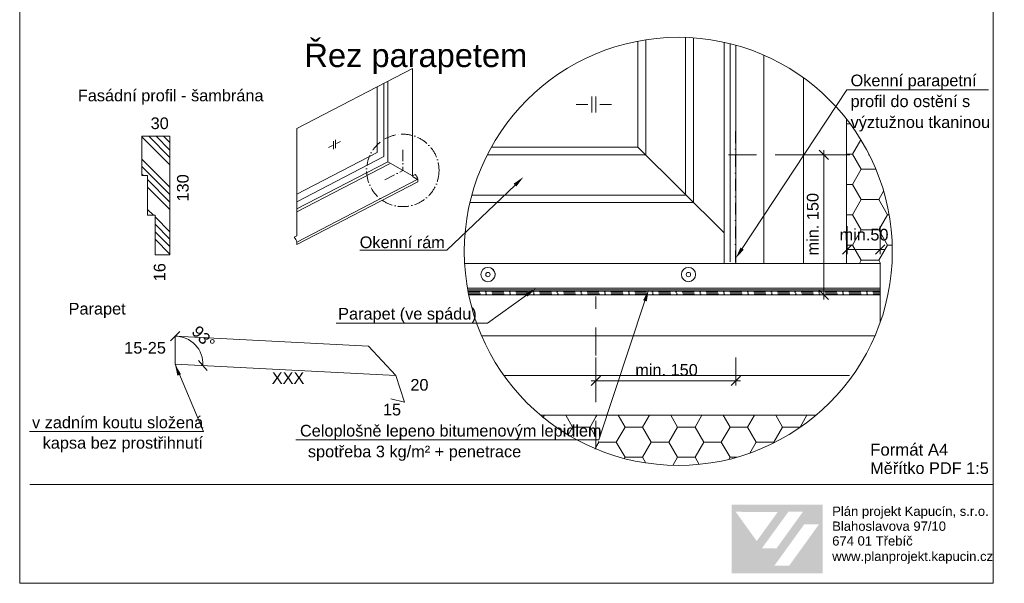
# Model space of a CAD drawing. Header units: millimetres. Extents: x -213344 to 52059, y -47868 to 108976.
# Tile 17 of 27: x -160041 to -158986, y 33778 to 34382. Entities that reach past the tile are written whole.
import ezdxf

# ---------------------------------------------------------------- set-up
doc = ezdxf.new("R2010")
doc.units = ezdxf.units.MM
doc.header["$MEASUREMENT"] = 0
for name, pattern in [('ACAD_ISO10W100', [18, 12, -3, 0, -3]), ('VÝZTUŽNÁ_SÍŤ', [25.4, 12.7, -6.35, 0, -6.35]), ('Čárkovaná S', [50, 30, -20])]:
    doc.linetypes.add(name, pattern=pattern)
doc.styles.add('GENEROVANÝ_STYL_2', font='txt')
doc.linetypes.add('FENCELINE1', pattern='A,0,[2,Detail č.5  ŘEZ OKNEM -PARAPET1.Shx,S=0.31246,R=0,X=0,Y=0],-39.37,0', length=39.37)
doc.linetypes.add('LEPENÍ', pattern='A,0,[1,Detail č.5  ŘEZ OKNEM -PARAPET1.Shx,S=0.060476,R=0,X=0,Y=0],-7.62,0', length=7.62)
pattern_1 = [(0, (-370048.838, -41138.762), (28.125, 16.2379762), [18.75, -37.5]), (120, (-370048.838, -41138.762), (-28.1249999, 16.2379764), [18.75, -37.5]), (60, (-370048.838, -41138.762), (6e-08, 32.4759526), [0, -37.5, 18.75, 0, 0, 0])]

msp = doc.modelspace()

# ---------------------------------------------------------------- hatches: boundary and pattern name
at = {"linetype": 'Continuous', "lineweight": 20, "true_color": 0xff6600}
h = msp.add_hatch(dxfattribs=at)
h.set_pattern_fill('EPS_0001', color=30, style=0, pattern_type=2)
h.set_pattern_definition(pattern_1)
h.paths.add_polyline_path([(-159155.2, 34120.8), (-159106.6, 34120.8, 0.18261), (-159155.2, 34275.4)])
at = {"linetype": 'Continuous', "lineweight": 13}
h = msp.add_hatch(dxfattribs=at)
h.set_pattern_fill('ANSI34_0001', color=254, style=0, pattern_type=2)
h.set_pattern_definition([(135, (-159895.203, 34193.624), (23.865, 23.865), []), (135, (-159895.203, 34201.58), (23.865, 23.865), []), (135, (-159895.203, 34209.534), (23.865, 23.865), []), (135, (-159895.203, 34217.49), (23.865, 23.865), [])])
h.paths.add_polyline_path([(-159880.2, 34257.1), (-159880.2, 34130.1), (-159896.2, 34130.1), (-159896.2, 34172.6), (-159904.2, 34172.6), (-159904.2, 34215.1), (-159910.2, 34215.1), (-159910.2, 34257.1)])
for points in [[(-159511.9, 34206.3), (-159509, 34203.3), (-159501.4, 34213.5)], [(-159265.4, 34135.6), (-159268.9, 34137.9), (-159274, 34126.3)], [(-159499.4, 34088.7), (-159497, 34085.3), (-159488.1, 34094.3)], [(-159373.2, 34081.5), (-159369.3, 34080.2), (-159367.3, 34092.7)], [(-159872.3, 34000.7), (-159868.4, 34002.2), (-159874.8, 34013.1)]]:
    msp.add_hatch(color=154, dxfattribs=at).paths.add_polyline_path(points)
at = {"linetype": 'Continuous', "lineweight": 20, "true_color": 0xff6600}
h = msp.add_hatch(dxfattribs=at)
h.set_pattern_fill('EPS_0001', color=30, style=0, pattern_type=2)
h.set_pattern_definition(pattern_1)
h.paths.add_polyline_path([(-159484.3, 33958.3, 0.077596), (-159423.8, 33921.3), (-159423.8, 33958.3)])
h = msp.add_hatch(dxfattribs=at)
h.set_pattern_fill('EPS_0001', color=30, style=0, pattern_type=2)
h.set_pattern_definition(pattern_1)
h.paths.add_polyline_path([(-159413.1, 33949.4), (-159424.5, 33922.4, 0.186633), (-159259.2, 33917.5, 0.090232), (-159187.9, 33958.3), (-159423.8, 33958.3), (-159423.8, 33954.3, 0.01457)])
at = {"linetype": 'Continuous', "lineweight": 13}
h = msp.add_hatch(color=1, dxfattribs=at)
h.paths.add_polyline_path([(-159278.5, 33788.8), (-159180.7, 33788.8), (-159180.7, 33862.6), (-159278.5, 33862.6)])
h.paths.add_polyline_path([(-159274, 33854.8), (-159228.9, 33854.7), (-159251.5, 33823.5)], flags=0)
h.paths.add_polyline_path([(-159246, 33815.6), (-159217.6, 33854.8), (-159202, 33854.8), (-159230.4, 33815.5)], flags=0)
h.paths.add_polyline_path([(-159216.7, 33797.1), (-159232.6, 33797.1), (-159200.5, 33841.5), (-159184.7, 33841.5)], flags=0)

# ---------------------------------------------------------------- linework, layer by layer
at = {"color": 48, "linetype": 'Continuous', "lineweight": 20, "true_color": 0x5a400a}
for p, q in [((-159327.8, 34363), (-159327.8, 34194.1)), ((-159319.4, 34362.5), (-159319.4, 34186.1)), ((-159378.8, 34359), (-159378.8, 34245.5)), ((-159370.4, 34360.4), (-159370.4, 34237.1)), ((-159286.2, 34357.7), (-159286.2, 34120.8)), ((-159273.8, 34126.6), (-159273.8, 34354.6)), ((-159243.7, 34120.8), (-159243.7, 34343.9)), ((-159744.1, 34265.6), (-159620.4, 34329.8)), ((-159620.4, 34329.8), (-159620.4, 34214.6)), ((-159658.2, 34239.6), (-159658.2, 34310.2)), ((-159651.1, 34235.3), (-159651.1, 34313.9)), ((-159646.8, 34316.2), (-159646.8, 34229.7)), ((-159201.2, 34120.8), (-159201.2, 34319.6)), ((-159428.1, 34282.6), (-159428.1, 34299.7)), ((-159423.8, 34282.6), (-159423.8, 34299.7)), ((-159432.5, 34291.1), (-159445, 34291.1)), ((-159419.5, 34291.1), (-159407, 34291.1)), ((-159155.2, 34120.8), (-159155.2, 34275.4)), ((-159744.1, 34265.6), (-159744.1, 34150.4)), ((-159710.4, 34244.9), (-159706.2, 34247.1)), ((-159705, 34252), (-159705, 34243.2)), ((-159702.7, 34253.2), (-159702.7, 34244.5)), ((-159701.8, 34249.4), (-159697.6, 34251.6)), ((-159744.1, 34195.1), (-159658.2, 34239.6)), ((-159540.2, 34237.1), (-159370.4, 34237.1)), ((-159535.8, 34245.5), (-159378.8, 34245.5)), ((-159378.8, 34245.5), (-159286.2, 34153.6)), ((-159744.1, 34187), (-159651.1, 34235.3)), ((-159744.1, 34179.2), (-159646.8, 34229.7)), ((-159744.1, 34176.2), (-159644.9, 34227.6)), ((-159646.8, 34229.7), (-159620.4, 34214.6)), ((-159620.4, 34214.6), (-159617.5, 34216.2)), ((-159744.3, 34143.7), (-159614.7, 34211)), ((-159744.2, 34141), (-159614.6, 34208.3)), ((-159620.4, 34213.9), (-159615, 34210.8)), ((-159614.7, 34211), (-159614.6, 34208.3)), ((-159327.4, 34194.1), (-159556.8, 34194.1)), ((-159319.4, 34186.1), (-159558.8, 34186.1)), ((-159747.1, 34148.9), (-159744.1, 34150.4)), ((-159744.3, 34143.7), (-159744.2, 34141)), ((-159119.2, 34120.8), (-159564.5, 34120.8)), ((-159280, 34094.3), (-159561.4, 34094.3)), ((-159119.2, 34091.2), (-159560.9, 34091.2)), ((-159311.2, 34092.7), (-159277.5, 34092.7)), ((-159119.2, 34087.2), (-159119.2, 34094.3)), ((-159119.2, 34087.2), (-159560.1, 34087.2)), ((-159546.2, 34043.3), (-159187.9, 34043.3)), ((-159124.8, 34043.3), (-159468, 34043.3)), ((-159305.2, 34043.3), (-159311.2, 34043.3)), ((-159522.4, 34000.8), (-159152, 34000.8)), ((-159152, 34000.8), (-159490.1, 34000.8)), ((-159297.2, 34000.8), (-159305.2, 34000.8)), ((-159483.2, 33958.3), (-159187.9, 33958.3)), ((-159187.9, 33958.3), (-159483.2, 33958.3)), ((-159277.5, 33958.3), (-159297.2, 33958.3))]:
    msp.add_line(p, q, dxfattribs=at)
at = {"color": 8, "linetype": 'FENCELINE1', "lineweight": 20}
msp.add_line((-159280.1, 34122.5), (-159280.1, 34356.3), dxfattribs=at)
at = {"color": 154, "linetype": 'Continuous', "lineweight": 13}
for p, q in [((-159267.1, 34136.8), (-159154.9, 34306.9)), ((-159154.9, 34306.9), (-159152.9, 34306.9)), ((-159152.9, 34306.9), (-159003, 34306.9)), ((-159204.7, 34237.2), (-159174.7, 34237.2)), ((-159174.7, 34232.2), (-159184.7, 34242.2)), ((-159179.7, 34082.2), (-159179.7, 34242.2)), ((-159510.4, 34204.8), (-159583.4, 34135)), ((-159154.7, 34160.7), (-159154.7, 34130.7)), ((-159119.2, 34160.7), (-159119.2, 34130.7)), ((-159159.7, 34130.7), (-159149.7, 34140.7)), ((-159124.2, 34130.7), (-159114.2, 34140.7)), ((-159585.4, 34135), (-159676.6, 34135)), ((-159583.4, 34135), (-159585.4, 34135)), ((-159154.7, 34135.7), (-159114.2, 34135.7)), ((-159184.7, 34092.2), (-159174.7, 34082.2)), ((-159498.2, 34087), (-159540.1, 34056.9)), ((-159371.3, 34080.8), (-159420.6, 33931.9)), ((-159204.7, 34087.2), (-159174.7, 34087.2)), ((-159542.1, 34056.9), (-159702.1, 34056.9)), ((-159540.1, 34056.9), (-159542.1, 34056.9)), ((-159869.8, 34048), (-159879.8, 34038)), ((-159874.8, 34043.1), (-159874.8, 34043.1)), ((-159874.8, 34043.1), (-159667.4, 34032.2)), ((-159874.8, 34043.1), (-159874.8, 34013.1)), ((-159848.5, 34027.1), (-159848.4, 34027.1)), ((-159638.1, 34000.7), (-159667.4, 34032.2)), ((-159849.7, 34016.8), (-159840.3, 34006.3)), ((-159423.8, 34020), (-159423.8, 33990)), ((-159273.8, 34020), (-159273.8, 33990)), ((-159874.8, 34013.1), (-159874.8, 34013.1)), ((-159874.8, 34013.1), (-159874.8, 34013.1)), ((-159874.8, 34013.1), (-159638.1, 34000.7)), ((-159874.8, 34013.1), (-159844.2, 33941)), ((-159638.1, 34000.7), (-159638.1, 34000.7)), ((-159638.1, 34000.7), (-159628.9, 33972.2)), ((-159418.8, 34000), (-159428.8, 33990)), ((-159428.8, 33995), (-159268.8, 33995)), ((-159278.8, 33990), (-159268.8, 34000)), ((-159274.2, 33995), (-159273.8, 33995)), ((-159628.9, 33972.2), (-159643.4, 33975.9)), ((-159846.2, 33941), (-160030.6, 33941)), ((-159844.2, 33941), (-159846.2, 33941)), ((-159422.6, 33931.9), (-159745.5, 33931.9)), ((-159420.6, 33931.9), (-159422.6, 33931.9)), ((-160030.5, 33884.1), (-158998, 33884.1))]:
    msp.add_line(p, q, dxfattribs=at)
at = {"color": 48, "linetype": 'ACAD_ISO10W100', "lineweight": 20, "true_color": 0x5a400a}
for p in [(-159630.7, 34242.4), (-159650.1, 34210.4)]:
    msp.add_line(p, (-159630.7, 34220.5), dxfattribs=at)
at = {"color": 48, "linetype": 'Čárkovaná S', "lineweight": 20, "true_color": 0x5a400a}
for p, q in [((-159281.8, 34237.2), (-159130.9, 34237.2)), ((-159423.8, 33922.4), (-159423.8, 34085.3))]:
    msp.add_line(p, q, dxfattribs=at)
at = {"color": 154, "linetype": 'LEPENÍ', "lineweight": 13}
msp.add_line((-159561.1, 34092.7), (-159119.2, 34092.7), dxfattribs=at)
at = {"color": 7, "linetype": 'VÝZTUŽNÁ_SÍŤ', "lineweight": 13}
for p, q in [((-159560.7, 34090.1), (-159119.2, 34090.1)), ((-159560.3, 34088.3), (-159119.2, 34088.2))]:
    msp.add_line(p, q, dxfattribs=at)
at = {"color": 154, "linetype": 'Continuous', "lineweight": 13}
msp.add_lwpolyline([(-160041.2, 35245.5), (-158998, 35245.5), (-158998, 33778.2), (-160041.2, 33778.2)], close=True, dxfattribs=at)
at = {"color": 30, "linetype": 'Continuous', "lineweight": 20, "true_color": 0xff6600, "flags": 128}
msp.add_lwpolyline([(-159880.2, 34257.1), (-159880.2, 34130.1), (-159896.2, 34130.1), (-159896.2, 34172.6), (-159904.2, 34172.6), (-159904.2, 34215.1), (-159910.2, 34215.1), (-159910.2, 34257.1)], close=True, dxfattribs=at)
at = {"color": 7, "linetype": 'VÝZTUŽNÁ_SÍŤ', "lineweight": 13}
msp.add_lwpolyline([(-159274.4, 34122.2), (-159274.4, 34263.3)], dxfattribs=at)
at = {"color": 48, "linetype": 'Continuous', "lineweight": 20, "true_color": 0x5a400a}
msp.add_lwpolyline([(-159274, 34120.8), (-159274, 34140.8)], dxfattribs=at)
at = {"color": 154, "linetype": 'Continuous', "lineweight": 13}
for points in [[(-159561.4, 34094.3), (-159119.2, 34094.3), (-159119.2, 34120.8)], [(-159119.2, 34094.3), (-159119.2, 34057.7)]]:
    msp.add_lwpolyline(points, dxfattribs=at)
msp.add_circle((-159335.5, 34133.8), 229.3, dxfattribs=at)
at = {"color": 48, "linetype": 'ACAD_ISO10W100', "lineweight": 20, "true_color": 0x5a400a}
msp.add_circle((-159630.7, 34220.5), 38.8, dxfattribs=at)
at = {"color": 48, "linetype": 'Continuous', "lineweight": 20, "true_color": 0x5a400a}
for centre, radius in [((-159539.5, 34109), 7.66), ((-159539.5, 34109), 2.32), ((-159324.6, 34109), 7.66), ((-159324.6, 34109), 2.32)]:
    msp.add_circle(centre, radius, dxfattribs=at)
for centre, radius, start, end in [((-159625.3, 34208.6), 10.9, 12.6957, 43.8602), ((-159754.9, 34141.3), 10.9, 12.6957, 43.8602), ((-159539.4, 34109), 7.66, 322.6564, 51.1933)]:
    msp.add_arc(centre, radius, start, end, dxfattribs=at)
at = {"color": 154, "linetype": 'Continuous', "lineweight": 13}
msp.add_arc((-159874.8, 34013.1), 29.9, 357, 90, dxfattribs=at)

# ---------------------------------------------------------------- texts
at = {"color": 154, "linetype": 'Continuous', "lineweight": 13, "attachment_point": 7, "style": 'GENEROVANÝ_STYL_2'}
for s, insert, char_height in [('\\A1;{\\pql;\\fArial|b0|i0|c238|p38;Řez parapetem}', (-159736.1, 34323.7), 25), ('\\A1;{\\pql;\\fArial|b0|i0|c238|p38;Okenní parapetní}', (-159150.9, 34306.9), 12.5), ('\\A1;{\\pql;\\fArial|b0|i0|c238|p38;Fasádní profil - šambrána }', (-159978.9, 34290.8), 12.5), ('\\A1;{\\pql;\\fArial|b0|i0|c238|p38;profil do ostění s}', (-159150.9, 34284.6), 12.5), ('\\A1;{\\pql;\\fArial|b0|i0|c238|p38;30}', (-159900.9, 34264.6), 12.5), ('\\A1;{\\pql;\\fArial|b0|i0|c238|p38;výztužnou tkaninou}', (-159150.9, 34262.2), 12.5), ('\\A1;{\\pql;\\fArial|b0|i0|c238|p38;Okenní rám}', (-159676.9, 34137.1), 12.5), ('\\A1;{\\pql;\\fArial|b0|i0|c238|p38;min.50}', (-159162.7, 34145.3), 12.5), ('\\A1;{\\pql;\\fArial|b0|i0|c238|p38;Parapet}', (-159988.8, 34062.4), 12.5), ('\\A1;{\\pql;\\fArial|b0|i0|c238|p38;Parapet \\fArial|b0|i0|c238|p38;(ve spádu)}', (-159700, 34057), 12.5), ('\\A1;{\\pql;\\fArial|b0|i0|c238|p38;15-25}', (-159929.2, 34024.1), 12.5), ('\\A1;{\\pql;\\fArial|b0|i0|c238|p38;XXX}', (-159771.1, 33991.9), 12.5), ('\\A1;{\\pql;\\fArial|b0|i0|c238|p38;min. 150}', (-159381.6, 34000.4), 12.5), ('\\A1;{\\pql;\\fArial|b0|i0|c238|p38;20}', (-159622.6, 33984.4), 12.5), ('\\A1;{\\pql;\\fArial|b0|i0|c238|p38;15}', (-159652, 33957.9), 12.5), ('\\A1;{\\pql;\\fArial|b0|i0|c238|p38;v zadním koutu složená}', (-160028, 33944.2), 12.5), ('\\A1;{\\pql;\\fArial|b0|i0|c238|p38;Celoplošně lepeno bitumenovým lepidlem}', (-159740.9, 33931.7), 12.5), ('\\A1;{\\pql;\\fArial|b0|i0|c238|p38;kapsa bez prostřihnutí}', (-160016.6, 33918.7), 12.5), ('\\A1;{\\pql;\\fArial|b0|i0|c238|p38;spotřeba 3 kg/m² + penetrace}', (-159732.4, 33909.4), 12.5)]:
    msp.add_mtext(s, dxfattribs=dict(at, insert=insert, char_height=char_height))
at = {"color": 154, "linetype": 'Continuous', "lineweight": 13, "char_height": 12.5, "style": 'GENEROVANÝ_STYL_2'}
for s, insert, attachment_point, rotation in [('\\A1;{\\pqr;\\fArial|b0|i0|c238|p38;1\\fArial|b0|i0|c238|p38;30}', (-159860, 34216.4), 9, 90), ('\\A1;{\\pql;\\fArial|b0|i0|c238|p38;min. 150}', (-159185.1, 34129.4), 7, 90), ('\\A1;{\\pqr;\\fArial|b0|i0|c238|p38;16}', (-159884.9, 34121.2), 9, 90), ('\\A1;{\\pql;\\fArial|b0|i0|c238|p38;93°}', (-159858.1, 34046.8), 7, 313.5)]:
    msp.add_mtext(s, dxfattribs=dict(at, insert=insert, attachment_point=attachment_point, rotation=rotation))
at = {"color": 154, "linetype": 'Continuous', "lineweight": 13, "insert": (-159129.9, 33895.2), "char_height": 12.847, "attachment_point": 7, "line_spacing_factor": 0.932245, "style": 'GENEROVANÝ_STYL_2'}
msp.add_mtext('\\A1;{\\pql;\\fArial|b0|i0|c238|p38;Formát A\\fArial|b0|i0|c238|p38;\\H0.973013x;4\\P\\pql;\\fArial|b0|i0|c238|p38;Měřítko PDF 1:5}', dxfattribs=at)
at = {"color": 7, "linetype": 'Continuous', "lineweight": 20, "char_height": 10, "attachment_point": 7, "style": 'GENEROVANÝ_STYL_2'}
for s, insert in [('\\A1;{\\pql;\\fArial|b0|i0|c238|p38;Plán projekt Kapucín, s.r.o.}', (-159170.6, 33847.4)), ('\\A1;{\\pql;\\fArial|b0|i0|c238|p38;Blahoslavova 97/10}', (-159170.6, 33834.3)), ('\\A1;{\\pql;\\fArial|b0|i0|c238|p38;674 01 Třebíč}', (-159170.6, 33818.5)), ('\\A1;{\\pql;\\fArial|b0|i0|c238|p38;www.planprojekt.kapucin.cz}', (-159170.6, 33799.1))]:
    msp.add_mtext(s, dxfattribs=dict(at, insert=insert))

doc.saveas('drawing.dxf')
